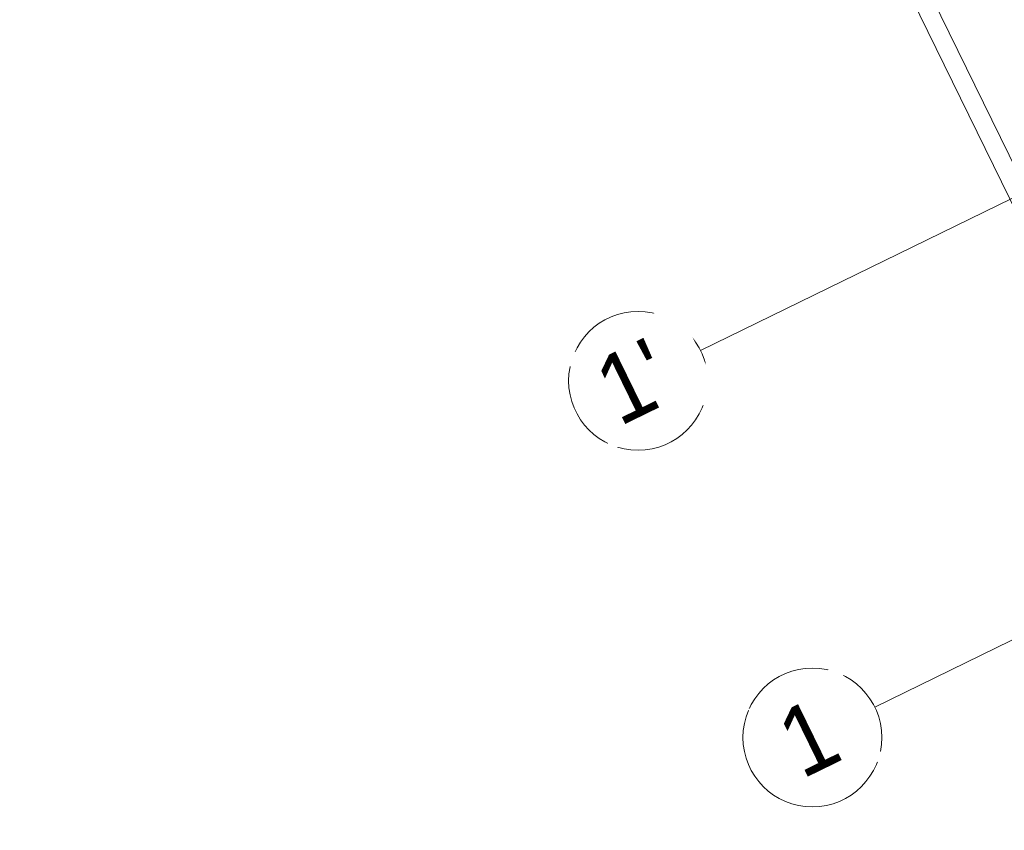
# Model space of a CAD drawing. Extents: x 6414462 to 20492237, y 5756825 to 17376351.
# Tile 20 of 127: x 6497751.46 to 6497754.65, y 5809729.19 to 5809731.82. Entities that reach past the tile are written whole.
import ezdxf

# ---------------------------------------------------------------- set-up
doc = ezdxf.new("R2010")
doc.units = 0
doc.linetypes.add('Linia siatki', pattern=[2.2225, 1.27, -0.3175, 0.3175, -0.3175])
for name, color, linetype, lineweight in [('A-WALL', 7, 'Continuous', 35), ('S-GRID', 7, 'Continuous', 5), ('S-GRID-IDEN', 7, 'Continuous', 5)]:
    doc.layers.add(name, color=color, linetype=linetype, lineweight=lineweight)
doc.styles.add('Arial_2', font='arial.ttf', dxfattribs={"width": 0.9, "height": 1.5})

# ---------------------------------------------------------------- blocks, each defined once
blk = doc.blocks.new('Siatka - M_Symbol siatki - okrąg mniejszy-7853319-__-00_00 Przyziemie PB')
at = {"layer": 'S-GRID-IDEN'}
blk.add_circle((0, 0), 0.45, dxfattribs=at)

msp = doc.modelspace()

# ---------------------------------------------------------------- linework, layer by layer
at = {"layer": 'A-WALL', "lineweight": 5}
for p, q in [((6497755.5664, 5809729.4, 0.1), (6497751.4596, 5809737.8082, 0.1)), ((6497751.5398, 5809737.7806, 0.1), (6497755.594, 5809729.4803, 0.1))]:
    msp.add_line(p, q, dxfattribs=at)
at = {"layer": 'S-GRID', "linetype": 'Linia siatki'}
msp.add_line((6497753.6651, 5809730.7503, 0.1), (6497766.5124, 5809737.0253, 0.1), dxfattribs=at)

# ---------------------------------------------------------------- block references
at = {"layer": 'S-GRID-IDEN', "xscale": 0.4999999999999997, "yscale": 0.4999999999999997, "zscale": 0.4999999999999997, "rotation": 296.0323615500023}
for p in [(6497753.4629, 5809730.6515, 0.1), (6497754.0276, 5809729.4954, 0.1)]:
    msp.add_blockref('Siatka - M_Symbol siatki - okrąg mniejszy-7853319-__-00_00 Przyziemie PB', p, dxfattribs=at)

# ---------------------------------------------------------------- next in the draw order: texts
at = {"layer": 'S-GRID-IDEN', "char_height": 0.225, "attachment_point": 1, "rotation": 26.0324, "style": 'Arial_2', "bg_fill": 3, "box_fill_scale": 1.25, "bg_fill_color": 256, "bg_fill_true_color": 13158600, "bg_fill_transparency": 0}
for s, insert, width in [("1'", (6497753.3032, 5809730.7045, 0.1), 0.284599), ('\\fArial|b0|i0|c238|p34|;1', (6497753.8947, 5809729.5613, 0.1), 0.212447)]:
    msp.add_mtext(s, dxfattribs=dict(at, insert=insert, width=width))

# ---------------------------------------------------------------- next in the draw order: linework, layer by layer
at = {"layer": 'S-GRID', "linetype": 'Linia siatki'}
msp.add_line((6497754.2298, 5809729.5941, 0.1), (6497767.0771, 5809735.8691, 0.1), dxfattribs=at)

doc.saveas('drawing.dxf')
